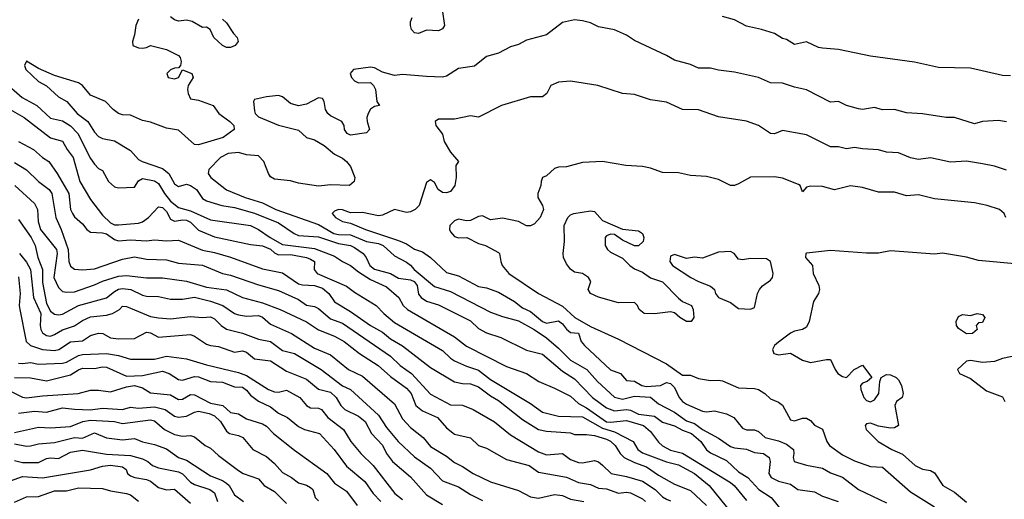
# Model space of a CAD drawing. Header units: metres. Extents: x -46681 to -43747, y -240911 to -237677.
# Tile 198 of 256: x -45530 to -45407, y -239901 to -239841. Entities that reach past the tile are written whole.
import ezdxf

# ---------------------------------------------------------------- set-up
doc = ezdxf.new("R2010")
doc.units = ezdxf.units.M
doc.layers.add('CONTOUR_INDEX', color=1, linetype='Continuous')
doc.layers.add('CONTOUR_INTER', color=3, linetype='Continuous')

msp = doc.modelspace()

# ---------------------------------------------------------------- linework, layer by layer
at = {"layer": 'CONTOUR_INDEX'}
for points, elevation in [([(-45531.94, -239849.02), (-45529.64, -239851.02), (-45527.81, -239852.02), (-45526.1, -239853.62), (-45524.6, -239853.94), (-45523.6, -239854.54), (-45522.71, -239855.52), (-45521.1, -239858.66), (-45520.6, -239859.36), (-45520.1, -239859.88), (-45519.6, -239860.16), (-45518.87, -239861.52), (-45518.1, -239862.2), (-45517.6, -239862.33), (-45515.6, -239862.21), (-45515.1, -239861.44), (-45514.6, -239861.15), (-45513.1, -239861.45), (-45512.6, -239861.75), (-45511.88, -239863.02), (-45511.1, -239863.97), (-45510.1, -239864.75), (-45508.6, -239865.18), (-45506.1, -239866.3), (-45501.1, -239867.02), (-45500.1, -239867.5), (-45498.65, -239868.52), (-45497.1, -239869.41), (-45493.1, -239869.91), (-45490.6, -239870.84), (-45489.6, -239871.53), (-45488.6, -239872), (-45487.6, -239872.81), (-45486.1, -239873.76), (-45484.1, -239874.67), (-45482.57, -239876.02), (-45482.04, -239877.02), (-45481.47, -239877.52), (-45475.6, -239880.92), (-45474.1, -239882.11), (-45469.1, -239884.66), (-45466.6, -239885.5), (-45465.04, -239886.52), (-45463.1, -239887.33), (-45461.1, -239888.37), (-45460.1, -239889.25), (-45459.1, -239889.81), (-45456.6, -239891.55), (-45456.1, -239891.6), (-45454.1, -239891.41), (-45451.96, -239892.02), (-45451.1, -239892.76), (-45450.1, -239894.09), (-45449.6, -239894.55), (-45448.6, -239895.09), (-45447.1, -239895.48), (-45441.1, -239899.15), (-45440.62, -239899.52), (-45439.1, -239901.39)], 85), ([(-45530.1, -239866.28), (-45528.53, -239868.52), (-45528.03, -239869.52), (-45527.69, -239871.02), (-45527.11, -239872.52), (-45527.1, -239874.13), (-45526.6, -239876.77), (-45526.1, -239877.74), (-45525.6, -239878.09), (-45525.1, -239878.2), (-45524.6, -239878.09), (-45522.6, -239877.03), (-45519.1, -239876.05), (-45518.1, -239875.26), (-45517.6, -239874.99), (-45517.1, -239874.9), (-45516.08, -239875.02), (-45514.6, -239875.74), (-45514.1, -239875.85), (-45512.6, -239875.89), (-45511.1, -239876.21), (-45509.6, -239876.23), (-45508.1, -239875.97), (-45506.1, -239876.47), (-45504.56, -239877.02), (-45503.1, -239878.02), (-45502.6, -239878.19), (-45501.6, -239878.34), (-45500.1, -239878.27), (-45499.6, -239878.46), (-45498.6, -239879.36), (-45495.97, -239880.52), (-45493.1, -239882.35), (-45491.1, -239883.17), (-45488.85, -239885.02), (-45487.1, -239885.84), (-45483.1, -239889.31), (-45482.1, -239891.19), (-45481.1, -239892.26), (-45479.51, -239893.52), (-45478.6, -239894.63), (-45476.6, -239895.83), (-45475.6, -239896.63), (-45474.6, -239897.12), (-45473.28, -239898.02), (-45471.1, -239899.06), (-45467.6, -239900.13), (-45466.1, -239900.94), (-45465.1, -239901.08), (-45463.1, -239900.65), (-45462.1, -239900.76), (-45461.1, -239901.22), (-45459.45, -239901.52)], 90), ([(-45405.1, -239871.87), (-45410.1, -239871.38), (-45411.6, -239870.96), (-45414.6, -239870.47), (-45415.6, -239870.61), (-45421.1, -239870.17), (-45422.6, -239870.47), (-45424.1, -239870.47), (-45428.6, -239870.14), (-45431.6, -239870.49), (-45431.69, -239870.52), (-45431.71, -239871.02), (-45430.84, -239872.02), (-45430.75, -239873.02), (-45430.04, -239874.52), (-45429.96, -239875.02), (-45430.08, -239875.52), (-45430.74, -239876.52), (-45431.27, -239879.02), (-45431.6, -239879.71), (-45432.1, -239880.03), (-45433.1, -239880.23), (-45433.6, -239880.46), (-45435.1, -239881.58), (-45435.6, -239882.02), (-45435.84, -239882.52), (-45435.67, -239883.02), (-45435.1, -239883.2), (-45433.6, -239882.96), (-45432.1, -239883.83), (-45431.1, -239884.16), (-45429.1, -239883.76), (-45428.6, -239883.76), (-45428.03, -239885.02), (-45427.67, -239885.52), (-45427.1, -239885.91), (-45426.6, -239886.03), (-45425.64, -239885.02), (-45424.6, -239884.48), (-45423.43, -239886.02), (-45424, -239886.52), (-45424.6, -239886.74), (-45424.86, -239887.02), (-45424.82, -239887.52), (-45424.42, -239888.52), (-45424.1, -239888.9), (-45423.6, -239889.06), (-45423.1, -239888.81), (-45422.57, -239888.02), (-45422.41, -239886.52), (-45422.24, -239886.02), (-45421.6, -239885.66), (-45421.1, -239885.69), (-45420.4, -239886.02), (-45420.1, -239886.31), (-45419.71, -239887.02), (-45419.53, -239888.02), (-45419.64, -239888.52), (-45420.33, -239889.02), (-45420.54, -239889.52), (-45420.09, -239892.02), (-45420.6, -239892.32), (-45421.1, -239892.34), (-45422.6, -239892.11), (-45423.6, -239891.74), (-45424.1, -239891.82), (-45424.26, -239892.02), (-45424.12, -239892.52), (-45422.62, -239894.02), (-45420.92, -239895.02), (-45419.6, -239895.62), (-45418.03, -239897.02), (-45417.1, -239897.48), (-45416.1, -239897.64), (-45415.6, -239897.95), (-45414.55, -239899.52), (-45413.1, -239900.33), (-45411.6, -239901.61)], 80), ([(-45442.6, -239870.36), (-45444.6, -239871.1), (-45445.6, -239870.98), (-45446.6, -239871.14), (-45448.1, -239870.66), (-45448.6, -239870.85), (-45448.69, -239871.52), (-45448.34, -239872.02), (-45446.06, -239873.52), (-45445.11, -239874.02), (-45443.6, -239874.59), (-45443.1, -239875.02), (-45442.99, -239875.52), (-45442.58, -239876.02), (-45441.1, -239876.64), (-45440.1, -239877.41), (-45438.6, -239877.46), (-45438.1, -239877.27), (-45437.72, -239875.52), (-45437.46, -239875.02), (-45437.1, -239874.54), (-45436.1, -239873.86), (-45435.85, -239873.52), (-45435.77, -239873.02), (-45436.1, -239871.51), (-45436.6, -239871.19), (-45438.6, -239871.13), (-45439.6, -239871.33), (-45440.1, -239871.22), (-45440.64, -239870.52), (-45441.1, -239870.27), (-45442.6, -239870.36)], 80), ([(-45410.25, -239878.02), (-45409.6, -239878.14), (-45409.32, -239878.52), (-45409.6, -239879.14), (-45410.1, -239879.2), (-45410.37, -239879.52), (-45410.27, -239880.02), (-45410.83, -239880.52), (-45411.6, -239880.55), (-45412.6, -239879.91), (-45412.85, -239879.52), (-45412.87, -239879.02), (-45412.6, -239878.41), (-45412.1, -239878.14), (-45411.1, -239878.28), (-45410.25, -239878.02)], 80), ([(-45531.1, -239887.71), (-45529.6, -239888.46), (-45529.1, -239888.54), (-45527.1, -239888.3), (-45522.64, -239888.02), (-45521.1, -239887.61), (-45520.1, -239887.61), (-45518.6, -239887.8), (-45516.6, -239887.2), (-45515.6, -239887.03), (-45514.6, -239887.31), (-45513.6, -239887.95), (-45511.1, -239888.19), (-45510.1, -239888.77), (-45509.6, -239888.74), (-45508.6, -239888.13), (-45508.1, -239888.19), (-45506.1, -239889.22), (-45504.56, -239889.52), (-45503.6, -239890.4), (-45502.6, -239890.55), (-45501.6, -239891.2), (-45499.6, -239891.79), (-45499.1, -239892.12), (-45498.25, -239893.02), (-45495.6, -239895.12), (-45491.57, -239898.02), (-45490.6, -239899.22), (-45489.1, -239900.21), (-45487.76, -239902.02)], 95), ([(-45531.1, -239898.94), (-45529.6, -239898.39), (-45527.1, -239898.56), (-45521.1, -239897.54), (-45519.6, -239897.09), (-45518.6, -239896.98), (-45517.1, -239897.2), (-45516.67, -239897.52), (-45516.47, -239898.02), (-45516.1, -239898.32), (-45515.56, -239898.52), (-45514.1, -239898.75), (-45513.6, -239898.98), (-45512.6, -239899.78), (-45511.6, -239900.07), (-45510.6, -239899.99), (-45508.6, -239901.73)], 100)]:
    msp.add_lwpolyline(points, dxfattribs=dict(at, elevation=elevation))
at = {"layer": 'CONTOUR_INTER'}
for points, elevation in [([(-45477.13, -239840.02), (-45476.84, -239842.02), (-45477.1, -239842.44), (-45477.6, -239842.67), (-45479.1, -239842.62), (-45480.1, -239843.03), (-45480.6, -239842.92), (-45480.97, -239842.52), (-45481.12, -239842.02), (-45481.1, -239841.58), (-45480.88, -239841.02)], 84), ([(-45515.1, -239841.23), (-45515.43, -239842.02), (-45515.6, -239843.18), (-45515.88, -239844.02), (-45515.81, -239844.52), (-45515.1, -239844.82), (-45514.6, -239844.86), (-45514.1, -239844.77), (-45513.6, -239844.5), (-45511.62, -239845.02), (-45510.1, -239845.78), (-45509.89, -239846.02), (-45509.79, -239846.52), (-45509.87, -239847.02), (-45510.1, -239847.33), (-45510.6, -239847.36), (-45511.1, -239847.55), (-45511.57, -239848.02), (-45511.41, -239848.52), (-45510.6, -239848.67), (-45510.12, -239848.52), (-45509.6, -239847.58), (-45508.45, -239848.02), (-45508.27, -239848.52), (-45508.9, -239849.52), (-45508.98, -239850.02), (-45508.92, -239850.52), (-45508.6, -239851.2), (-45507.6, -239851.35), (-45505.76, -239852.02), (-45505.08, -239853.02), (-45503.69, -239854.02), (-45503.21, -239854.52), (-45503.13, -239855.02), (-45504.53, -239856.02), (-45507.6, -239856.94), (-45508.1, -239856.89), (-45510.1, -239855.12), (-45511.6, -239854.86), (-45513.6, -239854.09), (-45514.6, -239853.89), (-45516.1, -239853.23), (-45517.1, -239853.19), (-45517.6, -239853.03), (-45518.27, -239852.52), (-45519.23, -239851.52), (-45521.1, -239850.74), (-45522.1, -239849.5), (-45522.6, -239849.18), (-45525.6, -239848.27), (-45527.6, -239847.39), (-45529.1, -239846.47), (-45529.37, -239847.02), (-45529.19, -239847.52), (-45527.6, -239849.02), (-45526.6, -239849.57), (-45525.1, -239850.94), (-45524.09, -239851.52), (-45522.77, -239853.02), (-45521.43, -239854.02), (-45520.6, -239855.37), (-45520.1, -239855.9), (-45519.6, -239856.15), (-45518.1, -239856.42), (-45516.1, -239857.66), (-45515.1, -239858.76), (-45514.64, -239859.02), (-45512.1, -239859.88), (-45511.31, -239860.52), (-45510.6, -239861.8), (-45510.1, -239862.15), (-45509.1, -239861.87), (-45508.6, -239862.02), (-45507.86, -239862.52), (-45507.1, -239863.64), (-45506.6, -239863.95), (-45504.7, -239864.52), (-45503.1, -239864.75), (-45500.6, -239865.47), (-45497.6, -239866.69), (-45495.65, -239868.02), (-45495.1, -239868.25), (-45492.6, -239868.43), (-45490.1, -239869.28), (-45488.6, -239869.51), (-45488.1, -239869.75), (-45487.04, -239870.52), (-45486.66, -239871.02), (-45486.19, -239872.02), (-45485.6, -239872.48), (-45483.6, -239873.02), (-45482.6, -239873.58), (-45481.1, -239873.79), (-45480.64, -239874.02), (-45480.28, -239874.52), (-45480.1, -239875.61), (-45479.79, -239876.02), (-45479.1, -239876.47), (-45477.6, -239876.95), (-45473.6, -239878.95), (-45472.6, -239879.88), (-45471.6, -239880.44), (-45469.83, -239881.02), (-45466.6, -239882.58), (-45464.6, -239883.09), (-45462.1, -239885.23), (-45460.6, -239886.18), (-45458.34, -239888.52), (-45456.6, -239889.8), (-45455.6, -239890.19), (-45454.1, -239890.01), (-45453.6, -239890.11), (-45452.6, -239890.59), (-45450.6, -239890.86), (-45449.6, -239891.61), (-45448.1, -239892.04), (-45447.1, -239892.61), (-45445.96, -239893.02), (-45444.8, -239894.02), (-45444.1, -239895.05), (-45443.6, -239895.43), (-45441.6, -239896.41), (-45440.1, -239897.8), (-45438.95, -239898.52), (-45437.54, -239900.02), (-45436.02, -239901.02), (-45434.6, -239902.75)], 84), ([(-45504.6, -239841.22), (-45504.1, -239841.67), (-45503.24, -239843.02), (-45502.77, -239843.52), (-45502.64, -239844.02), (-45503.02, -239844.52), (-45503.6, -239844.77), (-45504.1, -239844.79), (-45504.6, -239844.53), (-45505.7, -239843.52), (-45506.17, -239842.52), (-45506.6, -239842.24), (-45507.1, -239842.27), (-45508.4, -239841.52), (-45509.1, -239841.36), (-45510.1, -239841.48), (-45510.6, -239841.32), (-45511.1, -239840.93)], 84), ([(-45406.6, -239854.05), (-45407.6, -239853.9), (-45409.6, -239854.01), (-45410.6, -239854.3), (-45413.1, -239853.53), (-45414.15, -239853.52), (-45417.1, -239853.06), (-45419.1, -239852.94), (-45420.6, -239852.51), (-45422.1, -239852.55), (-45423.1, -239852.28), (-45424.6, -239852.51), (-45425.1, -239852.42), (-45426.6, -239852.03), (-45427.6, -239851.53), (-45428.6, -239851.61), (-45431.6, -239850.05), (-45433.1, -239849.74), (-45434.6, -239849.22), (-45436.1, -239849.17), (-45437.6, -239848.53), (-45440.6, -239847.84), (-45442.6, -239847.61), (-45443.6, -239847.36), (-45445.1, -239847.36), (-45446.1, -239846.9), (-45448.1, -239846.34), (-45449.1, -239845.75), (-45453.1, -239843.91), (-45454.1, -239843.21), (-45455.6, -239842.58), (-45457.6, -239842.18), (-45458.6, -239841.7), (-45459.6, -239841.45), (-45460.6, -239841.32), (-45462.1, -239841.65), (-45464.1, -239843.18), (-45466.6, -239843.86), (-45467.6, -239844.4), (-45468.6, -239844.69), (-45470.1, -239845.47), (-45471.6, -239845.91), (-45473.1, -239847.09), (-45475.1, -239847.39), (-45476.6, -239848.35), (-45477.1, -239848.46), (-45479.1, -239848.38), (-45482.1, -239848.13), (-45483.1, -239848.25), (-45484.6, -239847.85), (-45485.6, -239847.33), (-45486.1, -239847.21), (-45488.24, -239847.52), (-45488.63, -239848.02), (-45488.5, -239848.52), (-45488.1, -239848.92), (-45487.6, -239849.17), (-45486.1, -239849.16), (-45485.74, -239849.52), (-45485.5, -239850.02), (-45485.3, -239851.52), (-45484.96, -239852.02), (-45485.6, -239852.15), (-45486.1, -239852.47), (-45486.4, -239853.02), (-45486.56, -239853.52), (-45486.54, -239854.02), (-45486.21, -239855.02), (-45486.6, -239855.44), (-45488.6, -239855.73), (-45489.01, -239855.52), (-45489.34, -239855.02), (-45489.38, -239854.52), (-45489.68, -239854.02), (-45491.1, -239853.32), (-45491.42, -239853.02), (-45491.74, -239852.52), (-45491.9, -239851.52), (-45492.1, -239851.15), (-45492.6, -239851.06), (-45494.1, -239851.87), (-45495.1, -239852.04), (-45496.1, -239851.75), (-45497.1, -239850.95), (-45497.6, -239850.78), (-45499.1, -239850.92), (-45500.6, -239851.25), (-45500.72, -239851.52), (-45500.6, -239852.7), (-45500.52, -239853.02), (-45500.1, -239853.44), (-45497.6, -239854.46), (-45495.1, -239855.11), (-45494.1, -239856.02), (-45493.1, -239856.3), (-45491.88, -239857.02), (-45490.6, -239858.12), (-45489.6, -239858.6), (-45489.1, -239859.02), (-45488.6, -239859.63), (-45488.06, -239861.02), (-45488.15, -239861.52), (-45488.73, -239862.02), (-45491.1, -239861.94), (-45492.6, -239862.09), (-45495.1, -239861.74), (-45496.1, -239861.44), (-45498.1, -239861.22), (-45498.6, -239860.94), (-45498.87, -239860.52), (-45499.44, -239859.02), (-45500.1, -239858.32), (-45501.6, -239858.18), (-45502.6, -239857.91), (-45503.92, -239858.02), (-45504.87, -239858.52), (-45506.31, -239860.02), (-45506.42, -239860.52), (-45506.08, -239861.02), (-45504.1, -239862.56), (-45501.76, -239863.52), (-45499.6, -239864.2), (-45497.94, -239865.02), (-45492.6, -239866.88), (-45490.7, -239868.02), (-45490.1, -239868.15), (-45488.6, -239868.18), (-45486.6, -239869.03), (-45485.1, -239869.28), (-45484.54, -239869.52), (-45483.1, -239870.8), (-45481.6, -239871.59), (-45481.1, -239871.98), (-45480.64, -239872.52), (-45478.1, -239874.65), (-45476.1, -239875.27), (-45471.1, -239877.84), (-45469.6, -239878.4), (-45467.6, -239878.94), (-45465.64, -239880.02), (-45464.1, -239881.07), (-45462.6, -239882.33), (-45461.1, -239883.87), (-45459.07, -239885.02), (-45457.72, -239886.52), (-45455.6, -239888.47), (-45454.6, -239888.73), (-45453.1, -239888.36), (-45451.1, -239888.48), (-45450.1, -239889.3), (-45448.1, -239890.34), (-45446.6, -239891.44), (-45445.6, -239891.77), (-45444.6, -239892.53), (-45442.6, -239893.58), (-45441.1, -239894.63), (-45440.6, -239894.82), (-45439.1, -239894.97), (-45438.1, -239895.39), (-45436.97, -239895.52), (-45436.26, -239896.02), (-45436.15, -239896.52), (-45436.32, -239898.02), (-45436.02, -239898.52), (-45435.1, -239898.96), (-45433.6, -239899.36), (-45432.68, -239900.02), (-45430.6, -239900.29), (-45429.6, -239900.85), (-45427.63, -239901.52)], 83), ([(-45406.1, -239848.31), (-45407.1, -239848.28), (-45411.1, -239847.37), (-45415.1, -239847.28), (-45418.1, -239846.61), (-45423.6, -239845.87), (-45427.6, -239845.01), (-45429.6, -239844.86), (-45430.1, -239844.75), (-45431.6, -239844.05), (-45433.1, -239844.4), (-45434.1, -239843.75), (-45434.6, -239843.64), (-45435.61, -239843.02), (-45437.21, -239842.52), (-45439.1, -239842.11), (-45440.6, -239841.33), (-45442.1, -239840.91)], 84), ([(-45406.6, -239860.12), (-45408.1, -239859.59), (-45409.6, -239859.3), (-45411.6, -239858.98), (-45413.6, -239859.12), (-45416.1, -239858.55), (-45417.6, -239858.75), (-45418.6, -239858.58), (-45420.1, -239857.92), (-45421.6, -239857.85), (-45422.6, -239857.54), (-45424.6, -239857.43), (-45425.6, -239857.25), (-45426.6, -239857.44), (-45427.6, -239857.18), (-45428.6, -239857.2), (-45431.6, -239855.7), (-45434.6, -239855.16), (-45435.6, -239855.58), (-45436.1, -239855.53), (-45437.6, -239854.52), (-45439.1, -239853.97), (-45442.6, -239853.43), (-45445.1, -239852.57), (-45447.1, -239852.51), (-45449.1, -239851.59), (-45451.1, -239851.3), (-45453.1, -239850.63), (-45454.6, -239850.5), (-45457.69, -239849.52), (-45461.1, -239848.98), (-45462.6, -239849.11), (-45463.57, -239849.52), (-45464.06, -239850.52), (-45464.6, -239850.94), (-45466.1, -239850.92), (-45469.73, -239852.02), (-45472.6, -239853.47), (-45473.6, -239853.29), (-45475.6, -239853.71), (-45477.6, -239853.74), (-45478.01, -239854.02), (-45477.95, -239854.52), (-45477.1, -239855.59), (-45476.9, -239856.52), (-45476.1, -239857.87), (-45475.12, -239859.02), (-45475.43, -239859.52), (-45475.4, -239861.02), (-45475.58, -239862.02), (-45476.1, -239862.76), (-45476.6, -239862.94), (-45477.1, -239862.89), (-45477.66, -239862.52), (-45478.1, -239861.63), (-45478.6, -239861.31), (-45479.1, -239861.66), (-45480.04, -239864.52), (-45480.51, -239865.02), (-45481.1, -239865.32), (-45481.6, -239865.38), (-45483.1, -239865.01), (-45484.6, -239865.74), (-45485.1, -239865.81), (-45487.1, -239865.4), (-45488.6, -239865.45), (-45489.6, -239865.05), (-45490.1, -239865.01), (-45490.6, -239865.21), (-45490.89, -239865.52), (-45490.46, -239866.02), (-45489.6, -239866.52), (-45488.6, -239866.72), (-45486.73, -239867.52), (-45482.6, -239868.89), (-45481.6, -239869.33), (-45480.6, -239869.97), (-45479.6, -239870.33), (-45478.6, -239871.02), (-45476.6, -239872.89), (-45475.1, -239873.31), (-45472.6, -239874.64), (-45471.6, -239874.81), (-45470.1, -239875.37), (-45468.12, -239876.52), (-45467.1, -239877.3), (-45466.1, -239877.77), (-45464.6, -239879.02), (-45464.1, -239879.21), (-45462.6, -239878.94), (-45462.1, -239879.31), (-45461.6, -239879.98), (-45461.1, -239880.4), (-45460.1, -239880.46), (-45459.77, -239881.52), (-45459.33, -239882.02), (-45456.1, -239885.05), (-45454.85, -239885.52), (-45454.1, -239886.41), (-45453.1, -239886.49), (-45452.19, -239887.02), (-45451.6, -239887.13), (-45449.83, -239887.02), (-45449.1, -239886.63), (-45448.6, -239886.77), (-45448.1, -239887.28), (-45447.51, -239888.52), (-45447.1, -239889.02), (-45446.6, -239889.35), (-45444.6, -239890.24), (-45444.1, -239890.32), (-45443.1, -239890.18), (-45441.6, -239890.54), (-45440.7, -239891.02), (-45439.6, -239892.35), (-45439.1, -239892.56), (-45438.1, -239892.56), (-45437.6, -239892.78), (-45436.77, -239893.52), (-45435.1, -239893.94), (-45434.1, -239894.34), (-45433.23, -239895.02), (-45433.17, -239895.52), (-45433.28, -239896.02), (-45433.14, -239896.52), (-45431.6, -239896.98), (-45429.6, -239897.34), (-45428.6, -239897.94), (-45427.1, -239898.47), (-45425.1, -239900.02), (-45421.6, -239901.69)], 82), ([(-45532.01, -239852.02), (-45529.41, -239853.52), (-45526.1, -239856.04), (-45524.6, -239856.48), (-45524.03, -239857.52), (-45523.27, -239858.52), (-45522.44, -239861.52), (-45521.1, -239863.75), (-45519.6, -239865.71), (-45518.6, -239866.7), (-45518.1, -239866.93), (-45517.6, -239866.94), (-45515.1, -239866.73), (-45514.6, -239866.58), (-45513.88, -239866.02), (-45512.6, -239864.69), (-45512.1, -239864.76), (-45511.6, -239865.28), (-45511.1, -239866.21), (-45510.6, -239866.46), (-45509.6, -239866.3), (-45509.1, -239866.37), (-45508.6, -239866.62), (-45507.6, -239867.61), (-45505.6, -239868.44), (-45501.1, -239869.39), (-45499.6, -239869.58), (-45498.6, -239869.99), (-45498.1, -239870.44), (-45497.6, -239870.68), (-45496.1, -239870.66), (-45494.1, -239871.01), (-45493.6, -239871.22), (-45493.09, -239871.52), (-45493.13, -239872.52), (-45492.78, -239873.02), (-45489.1, -239874.59), (-45488.1, -239875.36), (-45485.41, -239877.02), (-45484.43, -239878.02), (-45483.1, -239879.13), (-45477.1, -239882.65), (-45476.1, -239883.61), (-45475.6, -239883.94), (-45474.1, -239884.62), (-45472.6, -239885.11), (-45471.1, -239886.28), (-45466.1, -239889.25), (-45464.6, -239890.34), (-45462.6, -239890.87), (-45459.6, -239890.95), (-45457.1, -239892.37), (-45455.6, -239892.82), (-45453.27, -239894.02), (-45452.7, -239895.02), (-45452.1, -239895.44), (-45449.1, -239896.56), (-45447.6, -239896.92), (-45445.6, -239898.02), (-45443.78, -239899.52), (-45440.92, -239903.02)], 86), ([(-45530.1, -239856.51), (-45528.22, -239857.52), (-45527.1, -239858.5), (-45526.3, -239859.02), (-45525.28, -239860.52), (-45523.83, -239863.02), (-45523.6, -239865.02), (-45523.38, -239865.52), (-45523.1, -239865.95), (-45522.1, -239866.81), (-45521.57, -239867.52), (-45521.1, -239867.86), (-45519.6, -239867.93), (-45519.1, -239868.06), (-45518.1, -239868.78), (-45517.6, -239868.92), (-45516.1, -239868.79), (-45514.1, -239868.95), (-45513.1, -239868.8), (-45511.6, -239868.94), (-45510.1, -239868.85), (-45507.1, -239870.12), (-45505.6, -239870.39), (-45503.6, -239870.99), (-45499.6, -239872.43), (-45497.1, -239872.95), (-45495.1, -239874.29), (-45494.6, -239874.42), (-45493.1, -239874.51), (-45492.1, -239874.86), (-45491.32, -239875.52), (-45490.6, -239876.57), (-45488.6, -239877.75), (-45486.1, -239879.5), (-45484.6, -239880.35), (-45483.6, -239881.17), (-45482.1, -239882.06), (-45478.6, -239884.75), (-45475.6, -239886.55), (-45474.6, -239886.78), (-45473.6, -239886.8), (-45472.6, -239887.2), (-45471.1, -239888.32), (-45470.1, -239888.9), (-45467.1, -239891.25), (-45465.1, -239892.5), (-45464.1, -239892.74), (-45461.1, -239892.94), (-45460.6, -239893.15), (-45459.1, -239893.13), (-45458.1, -239893.27), (-45456.6, -239893.72), (-45456.1, -239893.97), (-45455.5, -239894.52), (-45454.88, -239895.52), (-45454.41, -239896.02), (-45453.1, -239896.65), (-45451.6, -239897.19), (-45450.1, -239898.22), (-45448.1, -239899.35), (-45446.1, -239900.12), (-45444.1, -239902.01)], 87), ([(-45530.6, -239859.15), (-45529.1, -239860.08), (-45527.6, -239861.53), (-45526.26, -239862.52), (-45525.96, -239863.02), (-45525.45, -239866.02), (-45524.79, -239867.52), (-45523.91, -239870.02), (-45523.81, -239871.52), (-45523.6, -239872.11), (-45523.1, -239872.48), (-45522.1, -239872.55), (-45520.6, -239872.44), (-45517.1, -239871.24), (-45515.6, -239870.94), (-45514.1, -239871.23), (-45511.6, -239871.31), (-45510.1, -239871.71), (-45507.1, -239871.98), (-45504.6, -239873), (-45503.6, -239873.22), (-45500.1, -239874.44), (-45497.6, -239875.16), (-45495.1, -239876.26), (-45494.1, -239876.96), (-45493.1, -239877.14), (-45492.6, -239877.4), (-45491.1, -239878.67), (-45489.6, -239879.21), (-45483.6, -239883.34), (-45482.4, -239884.52), (-45480.98, -239885.52), (-45478.6, -239888.09), (-45476.1, -239889.42), (-45474.6, -239889.49), (-45473.28, -239890.02), (-45470.6, -239891.55), (-45468.6, -239893.19), (-45465.1, -239895.29), (-45464.1, -239895.67), (-45462.1, -239895.5), (-45461.1, -239896.26), (-45460.1, -239896.65), (-45459.6, -239896.69), (-45458.1, -239896.4), (-45457.6, -239896.57), (-45457.1, -239896.96), (-45456.02, -239898.02), (-45454.1, -239898.38), (-45452.1, -239898.96), (-45450.52, -239900.02), (-45449.6, -239900.94), (-45449.1, -239901.23), (-45448.6, -239901.43)], 88), ([(-45406.66, -239866.02), (-45406.88, -239865.52), (-45407.45, -239865.02), (-45409.02, -239864.52), (-45410.6, -239864.2), (-45415.6, -239863.67), (-45417.6, -239863.2), (-45419.1, -239863.3), (-45420.6, -239862.87), (-45422.6, -239862.84), (-45424.6, -239862.25), (-45426.1, -239862.07), (-45428.1, -239862.56), (-45429.6, -239862.15), (-45431.1, -239862.09), (-45431.6, -239862.22), (-45432.1, -239862.82), (-45432.37, -239862.02), (-45432.6, -239861.9), (-45434.6, -239861.1), (-45435.6, -239860.94), (-45438.6, -239860.98), (-45440.1, -239861.83), (-45440.6, -239862), (-45441.1, -239862.01), (-45442.6, -239861.25), (-45444.1, -239860.9), (-45446.1, -239860.75), (-45447.6, -239860.43), (-45449.6, -239860.39), (-45451.1, -239859.85), (-45452.1, -239859.63), (-45454.19, -239859.52), (-45457.1, -239859.01), (-45459.6, -239859.16), (-45461.6, -239859.68), (-45462.6, -239859.73), (-45463.1, -239859.9), (-45464.1, -239860.83), (-45464.6, -239861.02), (-45464.78, -239861.52), (-45464.79, -239862.02), (-45465.18, -239863.02), (-45465.19, -239863.52), (-45464.61, -239864.52), (-45464.47, -239865.02), (-45464.88, -239866.02), (-45465.6, -239866.79), (-45466.1, -239867.07), (-45466.6, -239867.07), (-45467.6, -239866.52), (-45469.6, -239866.11), (-45471.1, -239866.32), (-45472.1, -239865.83), (-45472.6, -239865.89), (-45473.6, -239866.39), (-45474.1, -239866.45), (-45475.1, -239866.24), (-45475.6, -239866.43), (-45476.19, -239867.02), (-45476.23, -239867.52), (-45476.1, -239867.8), (-45475.6, -239868.38), (-45475.1, -239868.55), (-45474.08, -239868.52), (-45472.6, -239869.26), (-45471.71, -239869.52), (-45470.1, -239870.38), (-45469.96, -239870.52), (-45469.83, -239871.52), (-45469.64, -239872.02), (-45468.8, -239873.02), (-45465.1, -239875.51), (-45462.1, -239877.1), (-45460.56, -239878.52), (-45458.6, -239879.65), (-45455.1, -239881.21), (-45449.1, -239884.29), (-45447.1, -239885.71), (-45446.1, -239885.73), (-45445.1, -239886.16), (-45443.6, -239886.4), (-45442.6, -239886.34), (-45442.1, -239886.44), (-45440.1, -239887.31), (-45438.1, -239887.39), (-45437.6, -239887.53), (-45436.79, -239888.02), (-45436.1, -239888.68), (-45435.1, -239889.1), (-45434.6, -239889.49), (-45433.6, -239891.32), (-45433.1, -239891.42), (-45432.1, -239891.09), (-45431.6, -239891.1), (-45431.1, -239891.41), (-45430.6, -239891.96), (-45429.6, -239892.47), (-45429.07, -239894.02), (-45428.71, -239894.52), (-45427.1, -239895.68), (-45425.6, -239896.44), (-45423.6, -239897.15), (-45422.1, -239897.21), (-45418.6, -239900.32), (-45415.6, -239902.17)], 81), ([(-45530.58, -239862.02), (-45528.1, -239864.27), (-45527.72, -239865.02), (-45527.65, -239866.52), (-45527.36, -239867.52), (-45525.38, -239870.02), (-45525.28, -239870.52), (-45525.68, -239873.52), (-45525.1, -239874.78), (-45524.6, -239875.25), (-45524.1, -239875.34), (-45523.1, -239875.29), (-45520.6, -239874.42), (-45519.6, -239873.96), (-45517.6, -239873.37), (-45516.6, -239873.28), (-45514.1, -239873.54), (-45512.1, -239873.57), (-45509.1, -239873.98), (-45506.6, -239874.73), (-45504.1, -239875.05), (-45502.1, -239876.03), (-45499.6, -239876.7), (-45497.4, -239877.52), (-45494.1, -239879.06), (-45492.6, -239880.04), (-45490.6, -239880.84), (-45489.4, -239881.52), (-45487.46, -239883.02), (-45485.14, -239884.52), (-45483.6, -239885.89), (-45481.6, -239887.37), (-45481.04, -239888.02), (-45480.45, -239889.52), (-45479.6, -239890.18), (-45477.74, -239891.02), (-45476.6, -239892.32), (-45475.6, -239893.12), (-45473.6, -239893.55), (-45472.6, -239894.52), (-45471.6, -239894.85), (-45469.1, -239896.25), (-45466.25, -239897.02), (-45465.1, -239897.83), (-45461.6, -239898.46), (-45460.1, -239899.16), (-45458.6, -239899.41), (-45457.6, -239899.83), (-45456.6, -239899.94), (-45455.1, -239900.46), (-45454.1, -239900.36), (-45453.6, -239900.44), (-45452.1, -239901.18), (-45451.74, -239901.52)], 89), ([(-45460.7, -239865.52), (-45458.6, -239865.2), (-45458.1, -239865.27), (-45457.1, -239866.39), (-45454.6, -239867.46), (-45452.6, -239867.7), (-45452.1, -239868.01), (-45451.95, -239868.52), (-45452, -239869.02), (-45452.6, -239869.58), (-45453.1, -239869.54), (-45454.6, -239868.84), (-45455.6, -239868.16), (-45456.1, -239868.12), (-45456.6, -239868.3), (-45456.78, -239868.52), (-45456.75, -239869.52), (-45456.46, -239870.02), (-45456.1, -239870.35), (-45454.6, -239871.11), (-45453.7, -239872.02), (-45453.1, -239872.44), (-45452.1, -239872.85), (-45451.1, -239873.56), (-45449.6, -239874.05), (-45447.6, -239876.11), (-45447.1, -239876.5), (-45445.99, -239877.02), (-45445.76, -239877.52), (-45445.67, -239878.52), (-45446.02, -239879.02), (-45446.6, -239879), (-45447.42, -239878.52), (-45448.1, -239877.92), (-45448.6, -239877.8), (-45450.6, -239878.06), (-45451.88, -239878.02), (-45452.5, -239877.52), (-45452.71, -239877.02), (-45453.1, -239876.63), (-45455.1, -239876.7), (-45457.6, -239875.99), (-45458.59, -239875.52), (-45458.89, -239875.02), (-45458.55, -239874.02), (-45458.84, -239873.52), (-45459.6, -239873.02), (-45460.6, -239872.84), (-45461.1, -239872.48), (-45461.6, -239871.83), (-45461.98, -239871.02), (-45462.03, -239870.52), (-45461.85, -239869.02), (-45461.9, -239867.02), (-45461.43, -239866.02), (-45461.1, -239865.67), (-45460.7, -239865.52)], 81), ([(-45530, -239870.52), (-45529.1, -239871.61), (-45528.61, -239872.52), (-45528.24, -239876.02), (-45527.34, -239878.02), (-45527.42, -239879.52), (-45527.32, -239880.02), (-45527.1, -239880.43), (-45526.6, -239880.77), (-45526.1, -239880.83), (-45525.6, -239880.66), (-45524.6, -239880.06), (-45523.1, -239879.54), (-45522.1, -239878.88), (-45521.1, -239878.44), (-45519.1, -239878.23), (-45518.38, -239878.02), (-45517.48, -239877.52), (-45517.1, -239877.1), (-45516.6, -239877.14), (-45513.6, -239878.38), (-45512.6, -239878.56), (-45511.1, -239878.68), (-45508.6, -239878.38), (-45507.1, -239878.51), (-45506.1, -239878.42), (-45505.6, -239878.7), (-45504.77, -239879.52), (-45504.1, -239879.97), (-45502.1, -239880.47), (-45500.1, -239881.23), (-45498.6, -239881.53), (-45497.1, -239882.63), (-45495.6, -239883.01), (-45492.28, -239885.02), (-45489.6, -239887.04), (-45488.59, -239887.52), (-45485.1, -239890.72), (-45484.1, -239892.25), (-45482.65, -239894.02), (-45480.6, -239895.93), (-45478.6, -239897.34), (-45477.1, -239898.95), (-45475.1, -239899.69), (-45473.6, -239900.63), (-45472.1, -239901.38)], 91), ([(-45530.1, -239873.45), (-45529.91, -239875.52), (-45530.03, -239877.02), (-45529.96, -239877.52), (-45529.14, -239881.52), (-45528.62, -239882.02), (-45527.1, -239882.53), (-45525.6, -239882.65), (-45525.05, -239882.52), (-45523.6, -239881.56), (-45522.1, -239881.45), (-45521.1, -239880.76), (-45520.1, -239880.47), (-45519.56, -239880.52), (-45518.6, -239881.06), (-45517.6, -239881.2), (-45515.6, -239881.13), (-45514.1, -239880.36), (-45513.6, -239880.44), (-45512.6, -239880.96), (-45508.6, -239880.63), (-45508.1, -239880.83), (-45506.6, -239881.84), (-45506.1, -239882.01), (-45505.1, -239882.14), (-45503.1, -239882.83), (-45502.1, -239882.69), (-45501.6, -239882.87), (-45500.6, -239883.68), (-45498.6, -239883.95), (-45496.6, -239885.22), (-45494.1, -239886.21), (-45492.6, -239887.47), (-45491.1, -239887.86), (-45490.38, -239888.52), (-45489.81, -239889.52), (-45489.33, -239890.02), (-45487.6, -239890.84), (-45486.76, -239891.52), (-45485.98, -239893.02), (-45484.6, -239894.47), (-45484.11, -239895.52), (-45483.35, -239896.52), (-45481.1, -239898.45), (-45479.1, -239900.68), (-45477.1, -239901.9)], 92), ([(-45530.1, -239884.21), (-45529.6, -239884.28), (-45528.6, -239884.16), (-45527.6, -239884.36), (-45524.6, -239884.22), (-45524.1, -239884.1), (-45522.6, -239883.26), (-45522.1, -239883.14), (-45519.1, -239883), (-45517.6, -239883.25), (-45516.1, -239883.73), (-45513.1, -239883.74), (-45511.6, -239883.34), (-45509.1, -239883.69), (-45506.6, -239884.45), (-45502.6, -239885.39), (-45501.6, -239885.78), (-45498.84, -239887.52), (-45498.1, -239887.8), (-45497.6, -239887.85), (-45496.6, -239887.62), (-45494.96, -239888.52), (-45494.1, -239889.5), (-45493.6, -239889.82), (-45492.6, -239889.87), (-45492.22, -239890.02), (-45491.45, -239891.02), (-45489.49, -239892.52), (-45488.55, -239894.02), (-45487.3, -239895.52), (-45485.78, -239897.02), (-45483.07, -239900.52), (-45482.1, -239901.28)], 93), ([(-45405.1, -239883.23), (-45407.1, -239883.64), (-45408.1, -239884.03), (-45409.6, -239884.15), (-45411.1, -239883.91), (-45411.6, -239883.97), (-45412.73, -239885.02), (-45412.46, -239885.52), (-45411.1, -239886.14), (-45409.1, -239887.67), (-45407.1, -239888.42), (-45406.8, -239889.02)], 79), ([(-45530.6, -239886.02), (-45528.6, -239886.07), (-45526.6, -239886.43), (-45523.6, -239885.7), (-45522.6, -239885.04), (-45522.1, -239884.86), (-45520.6, -239884.88), (-45519.6, -239884.69), (-45519.1, -239884.72), (-45516.6, -239885.84), (-45514.6, -239885.76), (-45512.1, -239885.21), (-45511.29, -239885.52), (-45510.1, -239886.27), (-45509.6, -239886.34), (-45508.1, -239885.88), (-45507.6, -239885.94), (-45506.1, -239886.5), (-45504.6, -239886.59), (-45503.1, -239887.17), (-45502.1, -239887.24), (-45501.6, -239887.58), (-45501.1, -239888.21), (-45500.1, -239888.96), (-45498.6, -239889.67), (-45497.6, -239890.48), (-45496.5, -239891.02), (-45495.1, -239892.13), (-45494.36, -239892.52), (-45492.48, -239893.02), (-45490.63, -239895.02), (-45489.1, -239897.11), (-45486.81, -239899.02), (-45485.78, -239900.52), (-45484.83, -239901.52)], 94), ([(-45530.1, -239890.49), (-45528.1, -239890.22), (-45526.6, -239890.35), (-45524.6, -239889.79), (-45523.1, -239889.99), (-45521.1, -239890.05), (-45519.6, -239889.84), (-45517.1, -239890), (-45516.1, -239889.74), (-45515.1, -239889.87), (-45513.1, -239889.69), (-45511.78, -239890.02), (-45510.6, -239890.85), (-45510.1, -239890.98), (-45509.1, -239890.85), (-45508.1, -239890.35), (-45507.6, -239890.23), (-45506.29, -239890.52), (-45505.6, -239890.82), (-45504.84, -239891.52), (-45504.1, -239892.73), (-45503.73, -239893.02), (-45502.6, -239893.25), (-45502.05, -239893.52), (-45500.8, -239895.02), (-45499.1, -239895.91), (-45498.1, -239896.78), (-45497.1, -239897.91), (-45495.97, -239898.52), (-45495.1, -239899.19), (-45494.1, -239899.48), (-45493.6, -239899.76), (-45493.33, -239900.02), (-45493.03, -239901.02), (-45492.6, -239901.42)], 96), ([(-45530.6, -239892.89), (-45527.6, -239892.23), (-45526.1, -239892.31), (-45523.6, -239892.15), (-45522.09, -239891.52), (-45521.1, -239891.35), (-45518.1, -239891.53), (-45517.1, -239891.78), (-45513.6, -239891.29), (-45513.1, -239891.42), (-45511.87, -239892.52), (-45510.6, -239893.13), (-45509.6, -239893.37), (-45508.6, -239893.27), (-45508.1, -239893.42), (-45506.76, -239894.52), (-45506.1, -239894.86), (-45505.1, -239895.77), (-45502.6, -239897.65), (-45502.01, -239898.02), (-45500.1, -239898.7), (-45499.38, -239899.52), (-45498.1, -239900.26), (-45496.6, -239901.77)], 97), ([(-45530.6, -239894.31), (-45529.1, -239894.59), (-45528.6, -239894.55), (-45527.6, -239894.32), (-45525.6, -239894.14), (-45523.1, -239893.52), (-45522.1, -239893.58), (-45520.6, -239892.93), (-45519.1, -239893.55), (-45517.1, -239893.81), (-45515.6, -239893.64), (-45514.6, -239894.05), (-45513.1, -239894.38), (-45511.6, -239894.92), (-45510.13, -239896.02), (-45509.1, -239896.35), (-45506.1, -239898.3), (-45504.6, -239898.89), (-45504.1, -239899.21), (-45503.77, -239899.52), (-45503.1, -239900.69), (-45502, -239901.52)], 98), ([(-45530.6, -239896.4), (-45529.6, -239896.64), (-45527.6, -239896.64), (-45526.6, -239896.16), (-45526.1, -239896.07), (-45525.1, -239896.12), (-45523.6, -239895.37), (-45522.1, -239895.09), (-45519.1, -239895.59), (-45516.1, -239895.78), (-45514.6, -239896.2), (-45513.95, -239896.52), (-45513.34, -239897.02), (-45512.6, -239897.32), (-45510.1, -239897.79), (-45509.6, -239898.07), (-45508.6, -239899.1), (-45508.1, -239899.39), (-45506.18, -239900.02), (-45505.6, -239900.42), (-45505.23, -239901.52)], 99), ([(-45530.6, -239901.59), (-45529.1, -239900.92), (-45527.6, -239900.88), (-45525.6, -239900.18), (-45524.1, -239900.19), (-45522.6, -239899.8), (-45519.6, -239899.88), (-45518.6, -239900.2), (-45516.6, -239900.5), (-45516.1, -239900.7), (-45515.1, -239901.46)], 101)]:
    msp.add_lwpolyline(points, dxfattribs=dict(at, elevation=elevation))

doc.saveas('drawing.dxf')
